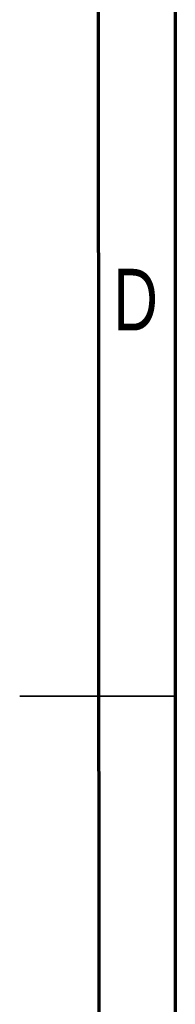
# Model space of a CAD drawing. Header units: millimetres. Extents: x 6 to 415, y 5 to 292.
# Tile 47 of 62: x 405 to 415, y 129 to 192. Entities that reach past the tile are written whole.
import ezdxf

# ---------------------------------------------------------------- set-up
doc = ezdxf.new("R2010")
doc.units = ezdxf.units.MM
doc.styles.add('SLDTEXTSTYLE0', font='TXT', dxfattribs={"width": 0.75})

msp = doc.modelspace()

# ---------------------------------------------------------------- linework, layer by layer
at = {"color": 7, "linetype": 'Continuous', "lineweight": 70}
for p, q in [((415, 292), (415, 5)), ((410, 287), (410.1581, 10))]:
    msp.add_line(p, q, dxfattribs=at)
at = {"color": 7, "linetype": 'Continuous', "lineweight": 35}
for p, q in [((415, 148.5), (405, 148.5)), ((410, 148.5), (415, 148.5))]:
    msp.add_line(p, q, dxfattribs=at)

# ---------------------------------------------------------------- texts
at = {"color": 7, "linetype": 'Continuous', "lineweight": 0, "insert": (412.4527, 176.027), "char_height": 3.9688, "attachment_point": 2, "style": 'SLDTEXTSTYLE0'}
msp.add_mtext('D', dxfattribs=at)

doc.saveas('drawing.dxf')
